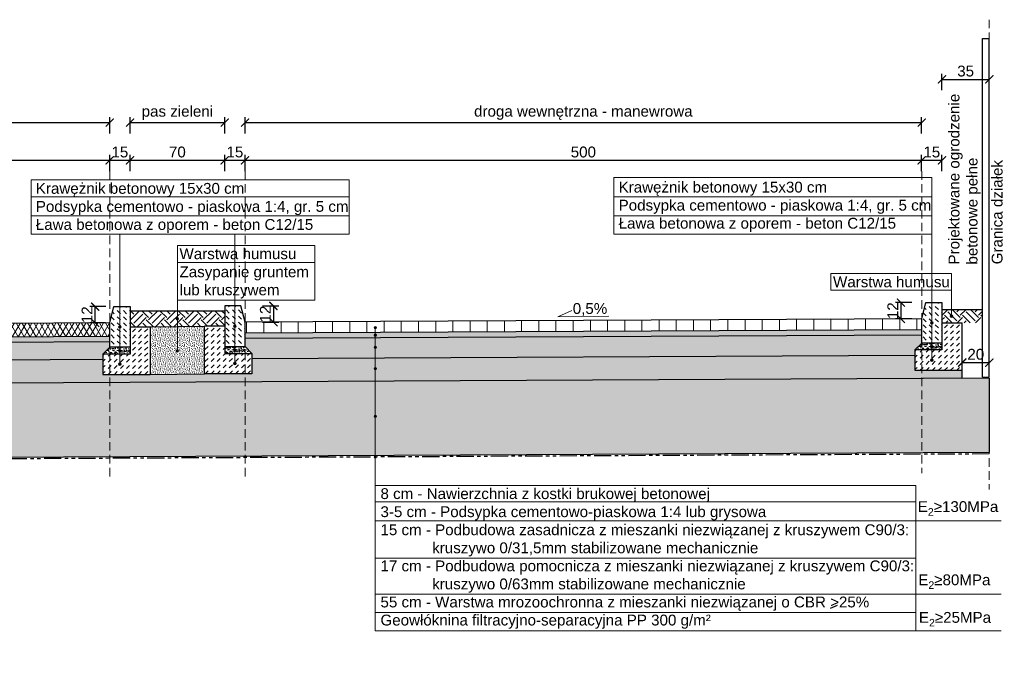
# Model space of a CAD drawing. Header units: millimetres. Extents: x 2246 to 7939, y 16487 to 37554.
# Tile 6 of 7: x 5175 to 5902, y 36416 to 36893. Entities that reach past the tile are written whole.
import ezdxf

# ---------------------------------------------------------------- set-up
doc = ezdxf.new("R2010")
doc.units = ezdxf.units.MM
doc.linetypes.add('DASHED', pattern=[19.05, 12.7, -6.35])
doc.linetypes.add('PHANTOM', pattern=[63.5, 31.75, -6.35, 6.35, -6.35, 6.35, -6.35])
for name, color, linetype, lineweight in [('__wymiary', 7, 'Continuous', 0), ('kreskowanie', 7, 'Continuous', 0), ('MGB_JT_TABELA', 7, 'Continuous', 30), ('opisy', 7, 'Continuous', 0), ('WARSTWY', 7, 'Continuous', 0)]:
    doc.layers.add(name, color=color, linetype=linetype, lineweight=lineweight)
doc.styles.get("Standard").update_dxf_attribs({"font": 'arial.ttf'})
doc.dimstyles.new('ISO-25', dxfattribs={"dimtxt": 8, "dimasz": 6, "dimexe": 4, "dimexo": 3, "dimgap": 2, "dimtad": 1, "dimtxsty": 'Standard', "dimblk": 'ARCHTICK', "dimcen": 5, "dimadec": 0, "dimazin": 0, "dimtfac": 1, "dimtmove": 0, "dimatfit": 3, "dimfxl": 8, "dimfxlon": 1, "dimarcsym": 0})
pattern_1 = [(37.5, (5888.6352, 26047.6487), (-0.08000156, 2.4470662), [0, -1.9304, 0, -2.159, 0, -2.06375]), (7.5, (5888.6352, 26047.6487), (2.2476164, 3.5841255), [0, -1.0414, 0, -1.7399, 0, -0.66675]), (-32.5, (5887.073, 26047.6487), (3.95496185, 0.00718592), [0, -0.635, 0, -2.286, 0, -2.9845]), (-42.5, (5887.073, 26047.6487), (3.8177823, 1.1146466), [0, -0.3175, 0, -1.4986, 0, -1.7145])]
pattern_2 = [(50, (5888.635, 26047.6487), (7.2873868, -0.6375634), [0.762, -8.382]), (355, (5888.635, 26047.649), (-1.409737, 7.642274), [0.6096, -6.7056234]), (100.451445, (5889.2425, 26047.5956), (5.87765, 7.00471), [0.6476004, -7.12361]), (46.1842, (5888.635, 26049.681), (10.843162, -1.681693), [1.143, -12.573]), (96.63556, (5889.539, 26049.541), (9.496165, 9.897045), [0.971401, -10.685424]), (351.18415, (5888.635, 26049.681), (9.496165, 9.897045), [0.914399, -10.058389]), (21, (5889.651, 26049.1727), (6.0645757, -4.090608), [0.762, -8.382]), (326, (5889.651, 26049.173), (2.472081, 7.3675186), [0.6096, -6.7056]), (71.451445, (5890.1566, 26048.832), (8.5366568, 3.2769108), [0.6476004, -7.1235975]), (37.5, (5888.6352, 26047.6487), (0.1235441, 3.38220155), [0, -6.62432, 0, -6.8072, 0, -6.731]), (7.5, (5888.635, 26047.6487), (2.6727865, 4.007223), [0, -3.88112, 0, -6.47192, 0, -2.5654]), (-32.5, (5886.3695, 26047.6487), (5.4236238, -0.22914976), [0, -2.54, 0, -7.9248, 0, -10.5156]), (-42.5, (5885.3535, 26047.6487), (5.9251673, 1.0170596), [0, -3.302, 0, -5.26288, 0, -7.4676])]
pattern_3 = [(228.0127875, (5895.9504, 26057.8087), (-81.280000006, -91.439999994), [1.366886, -135.321935]), (184.969741, (5895.03598, 26056.7927), (121.919999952, 10.160000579), [2.345619, -232.216196]), (132.510447, (5892.6992, 26056.5895), (101.600000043, -111.75999996), [1.653926, -163.738891]), (267.273689, (5888.73678, 26054.0495), (10.160000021, 203.199999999), [2.136018, -211.46575]), (292.833654, (5888.63518, 26051.9159), (-50.800000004, 121.919999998), [2.094535, -207.359231]), (357.273689, (5889.44798, 26049.9855), (-203.199999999, 10.160000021), [2.136018, -211.46575]), (37.6942405, (5891.58158, 26049.8839), (-132.079999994, -101.600000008), [2.824775, -279.652461]), (72.2553284, (5893.81678, 26051.6111), (71.120000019, 223.519999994), [2.666878, -264.021026]), (121.4295656, (5894.62957, 26054.1511), (-81.280000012, 132.079999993), [2.143252, -212.182183]), (175.236358, (5893.512, 26055.9799), (111.76, -10.16000002), [2.446853, -119.895748]), (222.3974378, (5891.07358, 26056.1831), (-121.919999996, -111.760000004), [3.164312, -313.26709]), (138.814075, (5898.7952, 26053.9479), (-71.119999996, 60.960000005), [1.080018, -106.922263]), (171.4692344, (5897.9824, 26054.6591), (132.080000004, -20.319999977), [2.054728, -203.418556]), (225, (5895.9504, 26054.964), (-1e-15, -10.16), [1.436837, -12.931572]), (203.19859, (5895.2392, 26056.1831), (50.8, 20.32), [0.773765, -76.6024895]), (291.80141, (5894.528, 26055.8783), (-10.16, 30.48), [1.0942625, -53.619012]), (30.963757, (5894.9344, 26054.8623), (30.48, 20.32), [1.777279, -57.465193]), (161.56505, (5896.4584, 26055.7767), (20.32, -10.16), [1.285149, -30.843592]), (16.3895403, (5888.6352, 26055.8783), (101.6, 30.48), [1.800352, -178.235307]), (70.346176, (5890.3624, 26056.3863), (-40.640000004, -111.76), [1.510396, -149.528863]), (293.19859, (5896.4584, 26057.8087), (-20.32, 50.8), [1.54752, -75.828734]), (343.6104597, (5897.068, 26056.3863), (-101.600000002, 30.479999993), [1.800352, -178.235307]), (339.443955, (5888.6352, 26049.5791), (-50.8, 20.32), [1.736141, -85.070937]), (294.7751406, (5890.2608, 26048.9695), (-50.80000006, 111.759999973), [1.4546885, -144.0143735]), (66.80141, (5896.56, 26047.6487), (20.32, 50.8), [1.54752, -75.828734]), (17.3540246, (5897.1696, 26049.0711), (-132.079999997, -40.64000001), [1.703131, -168.609504]), (69.443955, (5891.5816, 26047.6487), (-20.32, -50.8), [0.86807, -85.939008]), (101.309932, (5895.9504, 26047.6487), (-10.16, 40.64), [0.518058, -51.28798]), (165.963757, (5895.8488, 26048.1567), (30.48, -10.16), [2.094535, -39.796218]), (186.009006, (5893.8168, 26048.6647), (101.6, 10.160000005), [1.941068, -192.165459]), (303.690068, (5894.9344, 26053.948), (-10.16, 20.32), [1.4652955, -35.167105]), (353.1572266, (5895.74718, 26052.7287), (172.720000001, -20.319999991), [2.558227, -253.264036]), (60.945396, (5898.2872, 26052.4239), (-40.64, -71.12), [1.046033, -103.557569]), (90, (5898.795, 26053.338), (-10.16, 10.16), [0.6096, -9.5504]), (120.256437, (5893.6136, 26048.9695), (40.639999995, -71.120000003), [1.411468, -139.735763]), (48.0127875, (5892.9024, 26050.1887), (81.280000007, 91.439999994), [2.7337715, -133.955049]), (0, (5894.731, 26052.221), (10.16, 10.16), [2.6416, -7.5184]), (325.3048465, (5897.3728, 26052.2207), (101.60000004, -71.119999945), [1.606438, -159.037267]), (254.054604, (5898.6936, 26051.3063), (-10.16, -40.64), [1.479316, -72.4866]), (207.6459754, (5898.28718, 26049.8839), (-193.040000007, -101.599999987), [2.40858, -238.449858]), (175.4260787, (5896.15358, 26048.7663), (-132.08, 10.16), [2.548118, -252.263386])]
pattern_4 = [(45, (5888.635, 26047.6487), (-3.367596, 3.367596), []), (45, (5892.003, 26047.6487), (-3.367596, 3.367596), [0, -4.7625])]

# ---------------------------------------------------------------- blocks, each defined once
blk = doc.blocks.new('_ArchTick')
at = {"color": 0, "linetype": 'ByBlock', "const_width": 0.15}
blk.add_lwpolyline([(-0.5, -0.5), (0.5, 0.5)], dxfattribs=at)
blk = doc.blocks.new('*D1950')
at = {"layer": '__wymiary', "color": 0, "lineweight": -2}
for p, q in [((5871.37, 36631.52), (5871.37, 36643.52)), ((5891.37, 36631.52), (5891.37, 36643.52)), ((5871.37, 36639.52), (5891.37, 36639.52))]:
    blk.add_line(p, q, dxfattribs=at)
at = {"layer": 'Defpoints', "color": 0}
for p in [(5891.37, 36639.52), (5871.37, 36627.98), (5891.37, 36628.08)]:
    blk.add_point(p, dxfattribs=at)
at = {"layer": '__wymiary', "color": 0, "linetype": 'ByBlock', "lineweight": -2, "xscale": 6, "yscale": 6, "zscale": 6, "rotation": 180}
blk.add_blockref('_ArchTick', (5871.37, 36639.52), dxfattribs=at)
at = {"layer": '__wymiary', "color": 0, "linetype": 'ByBlock', "lineweight": -2, "xscale": 6, "yscale": 6, "zscale": 6}
blk.add_blockref('_ArchTick', (5891.37, 36639.52), dxfattribs=at)
at = {"layer": '__wymiary', "color": 0, "insert": (5881.37, 36645.61), "char_height": 8, "attachment_point": 5}
blk.add_mtext('20', dxfattribs=at)
blk = doc.blocks.new('*D1951')
at = {"layer": '__wymiary', "color": 0, "lineweight": -2}
for p, q in [((5841.37, 36780.9), (5841.37, 36792.9)), ((5841.37, 36788.9), (5856.37, 36788.9)), ((5856.37, 36780.9), (5856.37, 36792.9))]:
    blk.add_line(p, q, dxfattribs=at)
at = {"layer": 'Defpoints', "color": 0}
for p in [(5856.37, 36788.9), (5856.37, 36683.83), (5841.37, 36671.83)]:
    blk.add_point(p, dxfattribs=at)
at = {"layer": '__wymiary', "color": 0, "linetype": 'ByBlock', "lineweight": -2, "xscale": 6, "yscale": 6, "zscale": 6, "rotation": 180}
blk.add_blockref('_ArchTick', (5841.37, 36788.9), dxfattribs=at)
at = {"layer": '__wymiary', "color": 0, "linetype": 'ByBlock', "lineweight": -2, "xscale": 6, "yscale": 6, "zscale": 6}
blk.add_blockref('_ArchTick', (5856.37, 36788.9), dxfattribs=at)
at = {"layer": '__wymiary', "color": 0, "insert": (5848.87, 36794.98), "char_height": 8, "attachment_point": 5}
blk.add_mtext('15', dxfattribs=at)
blk = doc.blocks.new('*D1957')
at = {"layer": '__wymiary', "color": 0, "lineweight": -2}
for p, q in [((2991.37, 36780.9), (2991.37, 36792.9)), ((2991.37, 36788.9), (5241.37, 36788.9)), ((5241.37, 36780.9), (5241.37, 36792.9))]:
    blk.add_line(p, q, dxfattribs=at)
at = {"layer": 'Defpoints', "color": 0}
for p in [(5241.37, 36788.9), (5241.37, 36668.83), (2991.37, 36657.58)]:
    blk.add_point(p, dxfattribs=at)
at = {"layer": '__wymiary', "color": 0, "linetype": 'ByBlock', "lineweight": -2, "xscale": 6, "yscale": 6, "zscale": 6, "rotation": 180}
blk.add_blockref('_ArchTick', (2991.37, 36788.9), dxfattribs=at)
at = {"layer": '__wymiary', "color": 0, "linetype": 'ByBlock', "lineweight": -2, "xscale": 6, "yscale": 6, "zscale": 6}
blk.add_blockref('_ArchTick', (5241.37, 36788.9), dxfattribs=at)
at = {"layer": '__wymiary', "color": 0, "insert": (4116.37, 36794.98), "char_height": 8, "attachment_point": 5}
blk.add_mtext('2250', dxfattribs=at)
blk = doc.blocks.new('*D1958')
at = {"layer": '__wymiary', "color": 0, "lineweight": -2}
for p, q in [((5241.37, 36780.9), (5241.37, 36792.9)), ((5241.37, 36788.9), (5256.37, 36788.9)), ((5256.37, 36780.9), (5256.37, 36792.9))]:
    blk.add_line(p, q, dxfattribs=at)
at = {"layer": 'Defpoints', "color": 0}
for p in [(5256.37, 36788.9), (5256.37, 36680.83), (5241.37, 36668.83)]:
    blk.add_point(p, dxfattribs=at)
at = {"layer": '__wymiary', "color": 0, "linetype": 'ByBlock', "lineweight": -2, "xscale": 6, "yscale": 6, "zscale": 6, "rotation": 180}
blk.add_blockref('_ArchTick', (5241.37, 36788.9), dxfattribs=at)
at = {"layer": '__wymiary', "color": 0, "linetype": 'ByBlock', "lineweight": -2, "xscale": 6, "yscale": 6, "zscale": 6}
blk.add_blockref('_ArchTick', (5256.37, 36788.9), dxfattribs=at)
at = {"layer": '__wymiary', "color": 0, "insert": (5248.87, 36794.98), "char_height": 8, "attachment_point": 5}
blk.add_mtext('15', dxfattribs=at)
blk = doc.blocks.new('*D1959')
at = {"layer": '__wymiary', "color": 0, "lineweight": -2}
for p, q in [((5256.37, 36780.9), (5256.37, 36792.9)), ((5256.37, 36788.9), (5326.37, 36788.9)), ((5326.37, 36780.9), (5326.37, 36792.9))]:
    blk.add_line(p, q, dxfattribs=at)
at = {"layer": 'Defpoints', "color": 0}
for p in [(5326.37, 36788.9), (5256.37, 36680.83), (5326.37, 36681.33)]:
    blk.add_point(p, dxfattribs=at)
at = {"layer": '__wymiary', "color": 0, "linetype": 'ByBlock', "lineweight": -2, "xscale": 6, "yscale": 6, "zscale": 6, "rotation": 180}
blk.add_blockref('_ArchTick', (5256.37, 36788.9), dxfattribs=at)
at = {"layer": '__wymiary', "color": 0, "linetype": 'ByBlock', "lineweight": -2, "xscale": 6, "yscale": 6, "zscale": 6}
blk.add_blockref('_ArchTick', (5326.37, 36788.9), dxfattribs=at)
at = {"layer": '__wymiary', "color": 0, "insert": (5291.37, 36794.98), "char_height": 8, "attachment_point": 5}
blk.add_mtext('70', dxfattribs=at)
blk = doc.blocks.new('*D1960')
at = {"layer": '__wymiary', "color": 0, "lineweight": -2}
for p, q in [((5326.37, 36780.9), (5326.37, 36792.9)), ((5326.37, 36788.9), (5341.37, 36788.9)), ((5341.37, 36780.9), (5341.37, 36792.9))]:
    blk.add_line(p, q, dxfattribs=at)
at = {"layer": 'Defpoints', "color": 0}
for p in [(5341.37, 36788.9), (5326.37, 36681.33), (5341.37, 36669.33)]:
    blk.add_point(p, dxfattribs=at)
at = {"layer": '__wymiary', "color": 0, "linetype": 'ByBlock', "lineweight": -2, "xscale": 6, "yscale": 6, "zscale": 6, "rotation": 180}
blk.add_blockref('_ArchTick', (5326.37, 36788.9), dxfattribs=at)
at = {"layer": '__wymiary', "color": 0, "linetype": 'ByBlock', "lineweight": -2, "xscale": 6, "yscale": 6, "zscale": 6}
blk.add_blockref('_ArchTick', (5341.37, 36788.9), dxfattribs=at)
at = {"layer": '__wymiary', "color": 0, "insert": (5333.87, 36794.98), "char_height": 8, "attachment_point": 5}
blk.add_mtext('15', dxfattribs=at)
blk = doc.blocks.new('*D1961')
at = {"layer": '__wymiary', "color": 0, "lineweight": -2}
for p, q in [((5341.37, 36780.9), (5341.37, 36792.9)), ((5341.37, 36788.9), (5841.37, 36788.9)), ((5841.37, 36780.9), (5841.37, 36792.9))]:
    blk.add_line(p, q, dxfattribs=at)
at = {"layer": 'Defpoints', "color": 0}
for p in [(5841.37, 36788.9), (5841.37, 36671.83), (5341.37, 36669.33)]:
    blk.add_point(p, dxfattribs=at)
at = {"layer": '__wymiary', "color": 0, "linetype": 'ByBlock', "lineweight": -2, "xscale": 6, "yscale": 6, "zscale": 6, "rotation": 180}
blk.add_blockref('_ArchTick', (5341.37, 36788.9), dxfattribs=at)
at = {"layer": '__wymiary', "color": 0, "linetype": 'ByBlock', "lineweight": -2, "xscale": 6, "yscale": 6, "zscale": 6}
blk.add_blockref('_ArchTick', (5841.37, 36788.9), dxfattribs=at)
at = {"layer": '__wymiary', "color": 0, "insert": (5591.37, 36794.98), "char_height": 8, "attachment_point": 5}
blk.add_mtext('500', dxfattribs=at)
blk = doc.blocks.new('*D1963')
at = {"layer": '__wymiary', "color": 0, "lineweight": -2}
for p, q in [((2991.37, 36808.78), (2991.37, 36820.78)), ((2991.37, 36816.78), (5241.37, 36816.78)), ((5241.37, 36808.78), (5241.37, 36820.78))]:
    blk.add_line(p, q, dxfattribs=at)
at = {"layer": 'Defpoints', "color": 0}
for p in [(5241.37, 36816.78), (5241.37, 36668.83), (2991.37, 36657.58)]:
    blk.add_point(p, dxfattribs=at)
at = {"layer": '__wymiary', "color": 0, "linetype": 'ByBlock', "lineweight": -2, "xscale": 6, "yscale": 6, "zscale": 6, "rotation": 180}
blk.add_blockref('_ArchTick', (2991.37, 36816.78), dxfattribs=at)
at = {"layer": '__wymiary', "color": 0, "linetype": 'ByBlock', "lineweight": -2, "xscale": 6, "yscale": 6, "zscale": 6}
blk.add_blockref('_ArchTick', (5241.37, 36816.78), dxfattribs=at)
at = {"layer": '__wymiary', "color": 0, "insert": (4116.37, 36823.98), "char_height": 8, "attachment_point": 5}
blk.add_mtext('miejsca postojowe dla samochodów osobowych', dxfattribs=at)
blk = doc.blocks.new('*D1964')
at = {"layer": '__wymiary', "color": 0, "lineweight": -2}
for p, q in [((5341.37, 36808.78), (5341.37, 36820.78)), ((5341.37, 36816.78), (5841.37, 36816.78)), ((5841.37, 36808.78), (5841.37, 36820.78))]:
    blk.add_line(p, q, dxfattribs=at)
at = {"layer": 'Defpoints', "color": 0}
for p in [(5841.37, 36816.78), (5841.37, 36671.83), (5341.37, 36669.33)]:
    blk.add_point(p, dxfattribs=at)
at = {"layer": '__wymiary', "color": 0, "linetype": 'ByBlock', "lineweight": -2, "xscale": 6, "yscale": 6, "zscale": 6, "rotation": 180}
blk.add_blockref('_ArchTick', (5341.37, 36816.78), dxfattribs=at)
at = {"layer": '__wymiary', "color": 0, "linetype": 'ByBlock', "lineweight": -2, "xscale": 6, "yscale": 6, "zscale": 6}
blk.add_blockref('_ArchTick', (5841.37, 36816.78), dxfattribs=at)
at = {"layer": '__wymiary', "color": 0, "insert": (5591.37, 36823.96), "char_height": 8, "attachment_point": 5}
blk.add_mtext('droga wewnętrzna - manewrowa', dxfattribs=at)
blk = doc.blocks.new('*D1965')
at = {"layer": '__wymiary', "color": 0, "lineweight": -2}
for p, q in [((5256.37, 36808.78), (5256.37, 36820.78)), ((5256.37, 36816.78), (5326.37, 36816.78)), ((5326.37, 36808.78), (5326.37, 36820.78))]:
    blk.add_line(p, q, dxfattribs=at)
at = {"layer": 'Defpoints', "color": 0}
for p in [(5326.37, 36816.78), (5256.37, 36680.83), (5326.37, 36681.33)]:
    blk.add_point(p, dxfattribs=at)
at = {"layer": '__wymiary', "color": 0, "linetype": 'ByBlock', "lineweight": -2, "xscale": 6, "yscale": 6, "zscale": 6, "rotation": 180}
blk.add_blockref('_ArchTick', (5256.37, 36816.78), dxfattribs=at)
at = {"layer": '__wymiary', "color": 0, "linetype": 'ByBlock', "lineweight": -2, "xscale": 6, "yscale": 6, "zscale": 6}
blk.add_blockref('_ArchTick', (5326.37, 36816.78), dxfattribs=at)
at = {"layer": '__wymiary', "color": 0, "insert": (5291.37, 36823.9), "char_height": 8, "attachment_point": 5}
blk.add_mtext('pas zieleni', dxfattribs=at)
blk = doc.blocks.new('*D1969')
at = {"layer": '__wymiary', "color": 0, "lineweight": -2}
for p, q in [((5856.37, 36840.66), (5856.37, 36852.66)), ((5856.37, 36848.66), (5891.37, 36848.66)), ((5891.37, 36840.66), (5891.37, 36852.66))]:
    blk.add_line(p, q, dxfattribs=at)
at = {"layer": 'Defpoints', "color": 0}
for p in [(5891.37, 36848.66), (5856.37, 36683.83), (5891.37, 36683.83)]:
    blk.add_point(p, dxfattribs=at)
at = {"layer": '__wymiary', "color": 0, "linetype": 'ByBlock', "lineweight": -2, "xscale": 6, "yscale": 6, "zscale": 6, "rotation": 180}
blk.add_blockref('_ArchTick', (5856.37, 36848.66), dxfattribs=at)
at = {"layer": '__wymiary', "color": 0, "linetype": 'ByBlock', "lineweight": -2, "xscale": 6, "yscale": 6, "zscale": 6}
blk.add_blockref('_ArchTick', (5891.37, 36848.66), dxfattribs=at)
at = {"layer": '__wymiary', "color": 0, "insert": (5873.87, 36854.74), "char_height": 8, "attachment_point": 5}
blk.add_mtext('35', dxfattribs=at)
blk = doc.blocks.new('*D1971')
at = {"layer": '__wymiary', "color": 0, "lineweight": -2}
for p, q in [((5238.61, 36680.83), (5226.61, 36680.83)), ((5230.61, 36668.83), (5230.61, 36680.83)), ((5238.37, 36668.83), (5226.61, 36668.83))]:
    blk.add_line(p, q, dxfattribs=at)
at = {"layer": 'Defpoints', "color": 0}
for p in [(5230.61, 36680.83), (5244.37, 36680.83), (5241.37, 36668.83)]:
    blk.add_point(p, dxfattribs=at)
at = {"layer": '__wymiary', "color": 0, "linetype": 'ByBlock', "lineweight": -2, "xscale": 6, "yscale": 6, "zscale": 6}
for p, rotation in [((5230.61, 36680.83), 90), ((5230.61, 36668.83), 270)]:
    blk.add_blockref('_ArchTick', p, dxfattribs=dict(at, rotation=rotation))
at = {"layer": '__wymiary', "color": 0, "insert": (5224.6, 36674.83), "char_height": 8, "attachment_point": 5, "rotation": 90}
blk.add_mtext('12', dxfattribs=at)
blk = doc.blocks.new('*D1972')
at = {"layer": '__wymiary', "color": 0, "lineweight": -2}
for p, q in [((5354.36, 36681.33), (5366.36, 36681.33)), ((5362.36, 36681.33), (5362.36, 36669.33)), ((5354.36, 36669.33), (5366.36, 36669.33))]:
    blk.add_line(p, q, dxfattribs=at)
at = {"layer": 'Defpoints', "color": 0}
for p in [(5338.37, 36681.33), (5341.37, 36669.33), (5362.36, 36669.33)]:
    blk.add_point(p, dxfattribs=at)
at = {"layer": '__wymiary', "color": 0, "linetype": 'ByBlock', "lineweight": -2, "xscale": 6, "yscale": 6, "zscale": 6}
for p, rotation in [((5362.36, 36681.33), 90), ((5362.36, 36669.33), 270)]:
    blk.add_blockref('_ArchTick', p, dxfattribs=dict(at, rotation=rotation))
at = {"layer": '__wymiary', "color": 0, "insert": (5356.35, 36675.33), "char_height": 8, "attachment_point": 5, "rotation": 90}
blk.add_mtext('12', dxfattribs=at)
blk = doc.blocks.new('*D1973')
at = {"layer": '__wymiary', "color": 0, "lineweight": -2}
for p, q in [((5834.03, 36683.83), (5822.03, 36683.83)), ((5826.03, 36683.83), (5826.03, 36671.83)), ((5834.03, 36671.83), (5822.03, 36671.83))]:
    blk.add_line(p, q, dxfattribs=at)
at = {"layer": 'Defpoints', "color": 0}
for p in [(5844.37, 36683.83), (5826.03, 36671.83), (5841.37, 36671.83)]:
    blk.add_point(p, dxfattribs=at)
at = {"layer": '__wymiary', "color": 0, "linetype": 'ByBlock', "lineweight": -2, "xscale": 6, "yscale": 6, "zscale": 6}
for p, rotation in [((5826.03, 36683.83), 90), ((5826.03, 36671.83), 270)]:
    blk.add_blockref('_ArchTick', p, dxfattribs=dict(at, rotation=rotation))
at = {"layer": '__wymiary', "color": 0, "insert": (5820.01, 36677.83), "char_height": 8, "attachment_point": 5, "rotation": 90}
blk.add_mtext('12', dxfattribs=at)

msp = doc.modelspace()

# ---------------------------------------------------------------- hatches: boundary and pattern name
at = {"layer": 'kreskowanie'}
h = msp.add_hatch(dxfattribs=at)
h.set_pattern_fill('DASH', color=256, angle=135, style=0)
h.set_pattern_definition([(135, (-6263.4683, 33572.96), (-4.4901281, 4e-16), [3.175, -3.175])])
h.paths.add_polyline_path([(5241.372, 36668.831), (5244.372, 36680.831), (5256.372, 36680.831), (5256.372, 36650.831), (5241.372, 36650.831)])
h = msp.add_hatch(dxfattribs=at)
h.set_pattern_fill('DASH', color=256, angle=45, style=0)
h.set_pattern_definition([(135, (-6178.4683, 33573.46), (-4.4901281, 4e-16), [3.175, -3.175])])
h.paths.add_polyline_path([(5341.372, 36669.331), (5338.372, 36681.331), (5326.372, 36681.331), (5326.372, 36651.331), (5341.372, 36651.331)])
h = msp.add_hatch(dxfattribs=at)
h.set_pattern_fill('DASH', color=256, angle=135, style=0)
h.set_pattern_definition([(135, (-5663.4683, 33575.96), (-4.4901281, 4e-16), [3.175, -3.175])])
h.paths.add_polyline_path([(5841.372, 36671.831), (5844.372, 36683.831), (5856.372, 36683.831), (5856.372, 36653.831), (5841.372, 36653.831)])
h = msp.add_hatch(dxfattribs=at)
h.set_pattern_fill('EARTH', color=256, scale=1.5, angle=135, style=0)
h.set_pattern_definition([(135, (5842.994, 26058.172), (-13.470384, 1e-15), [9.525, -9.525]), (135, (5840.469, 26055.646), (-13.470384, 1e-15), [9.525, -9.525]), (135, (5837.943, 26053.12), (-13.470384, 1e-15), [9.525, -9.525]), (225, (5836.259, 26053.12), (-3e-15, -13.470384), [9.525, -9.525]), (225, (5833.7335, 26055.646), (-3e-15, -13.470384), [9.525, -9.525]), (225, (5831.208, 26058.172), (-3e-15, -13.470384), [9.525, -9.525])])
h.paths.add_polyline_path([(5886.372, 36668.831), (5871.372, 36668.831), (5856.372, 36668.831), (5856.372, 36678.831), (5886.372, 36678.831)])
h = msp.add_hatch(dxfattribs=at)
h.set_pattern_fill('EARTH', color=256, scale=1.5, angle=135, style=0)
h.set_pattern_definition([(135, (8238.635, 26305.614), (-13.470384, 1e-15), [9.525, -9.525]), (135, (8236.1095, 26303.088), (-13.470384, 1e-15), [9.525, -9.525]), (135, (8233.584, 26300.563), (-13.470384, 1e-15), [9.525, -9.525]), (225, (8231.9, 26300.563), (-3e-15, -13.470384), [9.525, -9.525]), (225, (8229.374, 26303.088), (-3e-15, -13.470384), [9.525, -9.525]), (225, (8226.849, 26305.614), (-3e-15, -13.470384), [9.525, -9.525])])
h.paths.add_polyline_path([(5271.372, 36665.831), (5311.372, 36666.331), (5326.372, 36666.331), (5326.372, 36677.831), (5256.372, 36677.831), (5256.372, 36665.831)])
h = msp.add_hatch(dxfattribs=at)
h.set_pattern_fill('LINE', color=256, scale=4, angle=90, style=0)
h.set_pattern_definition([(90, (5888.635, 26047.649), (-12.7, 8e-16), [])])
h.paths.add_polyline_path([(5341.372, 36661.331), (5841.372, 36663.831), (5841.372, 36671.831), (5341.372, 36669.331)])
h = msp.add_hatch(dxfattribs=at)
h.set_pattern_fill('DIAMONDS', color=256, scale=1.2, style=0)
h.set_pattern_definition([(60, (5888.635, 26047.6487), (-3.2995568, 1.905), []), (120, (5888.635, 26047.6487), (-3.2995568, -1.905), [])])
h.paths.add_polyline_path([(2991.372, 36657.581), (2991.372, 36647.581), (5241.372, 36658.831), (5241.372, 36668.831)])
h = msp.add_hatch(dxfattribs=at)
h.set_pattern_fill('DASH', color=256, angle=45, style=0)
h.set_pattern_definition([(45, (-6263.4683, 33572.96), (4e-16, 4.4901281), [3.175, -3.175])])
h.paths.add_polyline_path([(5236.372, 36645.831), (5256.372, 36645.831), (5256.372, 36650.831), (5256.372, 36665.831), (5271.372, 36665.831), (5271.372, 36630.831), (5236.372, 36630.831)])
h = msp.add_hatch(dxfattribs=at)
h.set_pattern_fill('STIPPLE', color=256, scale=0.2, angle=135, style=0)
h.set_pattern_definition([(135, (8238.4196, 26059.4705), (-3.5921024, -3.5921024), [0, -5.08]), (135, (8237.1983, 26060.548), (-3.5921024, -3.5921024), [0, -5.08]), (135, (8237.0546, 26059.1113), (-3.5921024, -3.5921024), [0, -5.08]), (135, (8235.6897, 26059.327), (-3.5921024, -3.5921024), [0, -5.08]), (135, (8236.408, 26058.1774), (-3.5921024, -3.5921024), [0, -5.08]), (135, (8235.2586, 26057.6026), (-3.5921024, -3.5921024), [0, -5.08]), (135, (8235.115, 26056.453), (-3.5921024, -3.5921024), [0, -5.08]), (135, (8234.0373, 26057.6745), (-3.5921024, -3.5921024), [0, -5.08]), (135, (8233.0315, 26058.393), (-3.5921024, -3.5921024), [0, -5.08]), (135, (8233.4625, 26059.686), (-3.5921024, -3.5921024), [0, -5.08]), (135, (8232.816, 26060.4763), (-3.5921024, -3.5921024), [0, -5.08]), (135, (8234.109, 26061.7695), (-3.5921024, -3.5921024), [0, -5.08]), (135, (8235.187, 26061.554), (-3.5921024, -3.5921024), [0, -5.08]), (135, (8235.977, 26060.3326), (-3.5921024, -3.5921024), [0, -5.08]), (135, (8234.684, 26060.3326), (-3.5921024, -3.5921024), [0, -5.08]), (135, (8234.684, 26059.0395), (-3.5921024, -3.5921024), [0, -5.08]), (135, (8235.187, 26062.5597), (-3.5921024, -3.5921024), [0, -5.08])])
h.paths.add_polyline_path([(5271.372, 36630.831), (5311.372, 36631.331), (5311.372, 36666.331), (5271.372, 36665.831)])
h = msp.add_hatch(dxfattribs=at)
h.set_pattern_fill('DASH', color=256, angle=135, style=0)
h.set_pattern_definition([(45, (-6178.4683, 33573.46), (4e-16, 4.4901281), [3.175, -3.175])])
h.paths.add_polyline_path([(5346.372, 36646.331), (5326.372, 36646.331), (5326.372, 36651.331), (5326.372, 36666.331), (5311.372, 36666.331), (5311.372, 36631.331), (5346.372, 36631.331)])
h = msp.add_hatch(dxfattribs=at)
h.set_pattern_fill('AR-SAND', color=256, scale=0.05, style=0)
h.set_pattern_definition(pattern_1)
h.paths.add_polyline_path([(5341.372, 36657.331), (5841.372, 36659.831), (5841.372, 36663.831), (5341.372, 36661.331)])
h = msp.add_hatch(dxfattribs=at)
h.set_pattern_fill('DASH', color=256, angle=45, style=0)
h.set_pattern_definition([(45, (-5663.4683, 33575.96), (4e-16, 4.4901281), [3.175, -3.175])])
h.paths.add_polyline_path([(5836.372, 36648.831), (5856.372, 36648.831), (5856.372, 36653.831), (5856.372, 36668.831), (5871.372, 36668.831), (5871.372, 36633.831), (5836.372, 36633.831)])
h = msp.add_hatch(dxfattribs=at)
h.set_pattern_fill('AR-SAND', color=256, scale=0.05, style=0)
h.set_pattern_definition(pattern_1)
h.paths.add_polyline_path([(5241.372, 36654.831), (5241.372, 36658.831), (2991.372, 36647.581), (2991.372, 36643.581)])
h = msp.add_hatch(dxfattribs=at)
h.set_pattern_fill('AR-CONC', color=256, scale=0.04, style=0)
h.set_pattern_definition(pattern_2)
h.paths.add_polyline_path([(5836.372, 36644.806), (5836.372, 36648.831), (5841.372, 36653.831), (5841.372, 36659.831), (5341.372, 36657.331), (5341.372, 36651.331), (5346.372, 36646.331), (5346.372, 36642.356)])
h = msp.add_hatch(dxfattribs=at)
h.set_pattern_fill('AR-CONC', color=256, scale=0.04, style=0)
h.set_pattern_definition(pattern_2)
h.paths.add_polyline_path([(5236.372, 36645.831), (5241.372, 36650.831), (5241.372, 36654.831), (2991.372, 36643.581), (2991.372, 36639.581), (2996.372, 36634.581), (2996.372, 36630.606), (5236.372, 36641.806)])
h = msp.add_hatch(dxfattribs=at)
h.set_pattern_fill('AR-SAND', color=256, scale=0.05, style=0)
h.set_pattern_definition([(37.5, (-6263.4683, 33572.96), (-0.08000156, 2.4470662), [0, -1.9304, 0, -2.159, 0, -2.06375]), (7.5, (-6263.4683, 33572.96), (2.2476164, 3.5841255), [0, -1.0414, 0, -1.7399, 0, -0.66675]), (327.5, (-6265.0304, 33572.96), (3.95496185, 0.00718592), [0, -0.635, 0, -2.286, 0, -2.9845]), (317.5, (-6265.0304, 33572.96), (3.8177823, 1.1146466), [0, -0.3175, 0, -1.4986, 0, -1.7145])])
h.paths.add_polyline_path([(5256.372, 36645.831), (5256.372, 36650.831), (5241.372, 36650.831), (5236.372, 36645.831)])
h = msp.add_hatch(dxfattribs=at)
h.set_pattern_fill('AR-SAND', color=256, scale=0.05, angle=180, style=0)
h.set_pattern_definition([(37.5, (-6178.4683, 33573.46), (-0.08000156, 2.4470662), [0, -1.9304, 0, -2.159, 0, -2.06375]), (7.5, (-6178.4683, 33573.46), (2.2476164, 3.5841255), [0, -1.0414, 0, -1.7399, 0, -0.66675]), (327.5, (-6180.0304, 33573.46), (3.95496185, 0.00718592), [0, -0.635, 0, -2.286, 0, -2.9845]), (317.5, (-6180.0304, 33573.46), (3.8177823, 1.1146466), [0, -0.3175, 0, -1.4986, 0, -1.7145])])
h.paths.add_polyline_path([(5326.372, 36646.331), (5326.372, 36651.331), (5341.372, 36651.331), (5346.372, 36646.331)])
h = msp.add_hatch(dxfattribs=at)
h.set_pattern_fill('AR-SAND', color=256, scale=0.05, style=0)
h.set_pattern_definition([(37.5, (-5663.4683, 33575.96), (-0.08000156, 2.4470662), [0, -1.9304, 0, -2.159, 0, -2.06375]), (7.5, (-5663.4683, 33575.96), (2.2476164, 3.5841255), [0, -1.0414, 0, -1.7399, 0, -0.66675]), (327.5, (-5665.0304, 33575.96), (3.95496185, 0.00718592), [0, -0.635, 0, -2.286, 0, -2.9845]), (317.5, (-5665.0304, 33575.96), (3.8177823, 1.1146466), [0, -0.3175, 0, -1.4986, 0, -1.7145])])
h.paths.add_polyline_path([(5856.372, 36648.831), (5856.372, 36653.831), (5841.372, 36653.831), (5836.372, 36648.831)])
h = msp.add_hatch(dxfattribs=at)
h.set_pattern_fill('GRAVEL', color=256, scale=0.4, style=0)
h.set_pattern_definition(pattern_3)
h.paths.add_polyline_path([(5241.372, 36624.831), (5241.372, 36630.831), (5236.372, 36630.831), (5236.372, 36641.806), (2996.372, 36630.606), (2996.372, 36619.581), (2991.372, 36619.581), (2991.372, 36613.581)])
h = msp.add_hatch(dxfattribs=at)
h.set_pattern_fill('GRAVEL', color=256, scale=0.4, style=0)
h.set_pattern_definition(pattern_3)
h.paths.add_polyline_path([(5341.372, 36625.331), (5841.372, 36627.831), (5841.372, 36633.831), (5836.372, 36633.831), (5836.372, 36644.806), (5346.372, 36642.356), (5346.372, 36631.331), (5341.372, 36631.331)])
h.paths.add_polyline_path([(5341.372, 36625.331), (5341.372, 36631.331), (5311.372, 36631.331), (5271.372, 36630.831), (5241.372, 36630.831), (5241.372, 36624.831)])
h.paths.add_polyline_path([(5871.372, 36633.831), (5841.372, 36633.831), (5841.372, 36627.831), (5871.372, 36627.981)])
h = msp.add_hatch(dxfattribs=at)
h.set_pattern_fill('SACNCR', color=256, scale=2, style=0)
h.set_pattern_definition(pattern_4)
h.paths.add_polyline_path([(5241.372, 36569.831), (5341.372, 36570.331), (5341.372, 36625.331), (5241.372, 36624.831)])
h.paths.add_polyline_path([(5341.372, 36570.331), (5841.372, 36572.831), (5841.372, 36627.831), (5341.372, 36625.331)])
h.paths.add_polyline_path([(5891.372, 36573.081), (5841.372, 36572.831), (5841.372, 36627.831), (5871.372, 36627.981), (5891.372, 36628.081)])
h = msp.add_hatch(dxfattribs=at)
h.set_pattern_fill('SACNCR', color=256, scale=2, style=0)
h.set_pattern_definition(pattern_4)
h.paths.add_polyline_path([(5241.372, 36569.831), (5241.372, 36624.831), (2991.372, 36613.581), (2991.372, 36558.581)])
at = {"layer": 'opisy'}
for points in [[(5292.308, 36671.813, 1), (5290.437, 36671.813, 1)], [(5864.396, 36673.808, 1), (5862.524, 36673.808, 1)], [(5249.808, 36665.831, 1), (5247.937, 36665.831, 1)], [(5332.937, 36666.331, -1), (5334.808, 36666.331, -1)], [(5438.561, 36665.306, 1), (5436.69, 36665.306, 1)], [(5849.808, 36668.831, 1), (5847.937, 36668.831, 1)], [(5438.561, 36659.793, 1), (5436.69, 36659.793, 1)], [(5249.808, 36648.331, 1), (5247.937, 36648.331, 1)], [(5292.308, 36648.134, 1), (5290.437, 36648.134, 1)], [(5332.937, 36648.831, -1), (5334.808, 36648.831, -1)], [(5438.561, 36650.768, 1), (5436.69, 36650.768, 1)], [(5849.808, 36651.331, 1), (5847.937, 36651.331, 1)], [(5849.808, 36641.331, 1), (5847.937, 36641.331, 1)], [(5249.808, 36638.331, 1), (5247.937, 36638.331, 1)], [(5332.937, 36638.831, -1), (5334.808, 36638.831, -1)], [(5438.561, 36635.009, 1), (5436.69, 36635.009, 1)], [(5438.561, 36599.828, 1), (5436.69, 36599.828, 1)], [(5438.561, 36569.812, 1), (5436.69, 36569.812, 1)]]:
    msp.add_hatch(color=256, dxfattribs=at).paths.add_polyline_path(points)

# ---------------------------------------------------------------- linework, layer by layer
at = {"layer": 'MGB_JT_TABELA'}
msp.add_line((5773.893, 36458.249), (5779.203, 36460.515), dxfattribs=at)
at = {"layer": 'opisy', "color": 0, "linetype": 'DASHED', "ltscale": 0.5}
for p, q in [((5891.372, 36892.715), (5891.372, 36545.92)), ((5241.372, 36780.898), (5241.372, 36554.831)), ((5341.372, 36780.898), (5341.372, 36555.331)), ((5841.372, 36780.898), (5841.372, 36557.831))]:
    msp.add_line(p, q, dxfattribs=at)
at = {"layer": 'opisy'}
for p, q in [((5418.207, 36774.513), (5183.26, 36774.513)), ((5183.26, 36774.513), (5183.26, 36734.46)), ((5418.207, 36774.513), (5418.207, 36734.46)), ((5848.872, 36776.27), (5613.925, 36776.27)), ((5613.925, 36776.27), (5613.925, 36734.46)), ((5848.872, 36641.331), (5848.872, 36776.27)), ((5418.207, 36761.988), (5183.26, 36761.988)), ((5848.872, 36761.988), (5613.925, 36761.988)), ((5418.207, 36747.88), (5183.26, 36747.88)), ((5848.872, 36747.88), (5613.925, 36747.88)), ((5418.207, 36734.46), (5183.26, 36734.46)), ((5248.872, 36638.331), (5248.872, 36734.46)), ((5333.872, 36638.831), (5333.872, 36734.46)), ((5848.872, 36734.46), (5613.925, 36734.46)), ((5291.372, 36713.412), (5392.91, 36713.412)), ((5863.46, 36693.042), (5863.46, 36673.808)), ((5291.372, 36685.664), (5291.372, 36648.134)), ((5437.626, 36665.306), (5437.626, 36441.487)), ((5437.626, 36548.759), (5837.076, 36548.759)), ((5837.076, 36548.759), (5837.076, 36441.487)), ((5437.626, 36536.745), (5837.076, 36536.745)), ((5437.626, 36522.687), (5900.076, 36522.687)), ((5437.626, 36495.075), (5837.076, 36495.075)), ((5437.626, 36468.5), (5900.076, 36468.5)), ((5437.626, 36455.012), (5837.076, 36455.012)), ((5437.626, 36441.487), (5900.076, 36441.487))]:
    msp.add_line(p, q, dxfattribs=at)
at = {"layer": 'opisy', "lineweight": 0}
for q in [(5582.852, 36678.009), (5610.263, 36673.794)]:
    msp.add_line((5572.482, 36673.434), q, dxfattribs=at)
at = {"layer": 'opisy'}
for points in [[(5291.372, 36726.077), (5392.91, 36726.077), (5392.91, 36685.664), (5291.372, 36685.664)], [(5774.302, 36705.297), (5863.46, 36705.297), (5863.46, 36693.042), (5774.302, 36693.042)]]:
    msp.add_lwpolyline(points, close=True, dxfattribs=at)
for centre in [(5291.372, 36671.813), (5863.46, 36673.808), (5248.872, 36665.831), (5333.872, 36666.331), (5437.626, 36665.306), (5848.872, 36668.831), (5437.626, 36659.793), (5248.872, 36648.331), (5291.372, 36648.134), (5333.872, 36648.831), (5437.626, 36650.768), (5848.872, 36651.331), (5848.872, 36641.331), (5248.872, 36638.331), (5333.872, 36638.831), (5437.626, 36635.009), (5437.626, 36599.828), (5437.626, 36569.812)]:
    msp.add_circle(centre, 0.936, dxfattribs=at)
at = {"layer": 'WARSTWY', "lineweight": 30}
for p, q in [((5886.372, 36628.831), (5886.372, 36878.831)), ((5886.372, 36878.831), (5891.372, 36878.831)), ((5891.372, 36628.831), (5891.372, 36878.831)), ((5856.372, 36678.831), (5886.372, 36678.831)), ((5256.372, 36677.831), (5326.372, 36677.831)), ((5841.372, 36671.831), (5341.372, 36669.331)), ((5241.372, 36668.831), (2991.372, 36657.581)), ((5256.372, 36665.831), (5271.372, 36665.831)), ((5271.372, 36665.831), (5311.372, 36666.331)), ((5271.372, 36665.831), (5271.372, 36630.831)), ((5326.372, 36666.331), (5311.372, 36666.331)), ((5311.372, 36631.331), (5311.372, 36666.331)), ((5841.372, 36663.831), (5341.372, 36661.331)), ((5856.372, 36668.831), (5871.372, 36668.831)), ((5871.372, 36627.981), (5871.372, 36668.831)), ((5241.372, 36658.831), (2991.372, 36647.581)), ((5841.372, 36659.831), (5341.372, 36657.331)), ((5241.372, 36654.831), (2991.372, 36643.581)), ((5236.372, 36641.806), (2996.372, 36630.606)), ((5236.372, 36645.831), (5236.372, 36630.831)), ((5346.372, 36646.331), (5346.372, 36631.331)), ((5836.372, 36644.806), (5346.372, 36642.356)), ((5836.372, 36648.831), (5836.372, 36633.831)), ((5891.372, 36628.081), (2281.372, 36610.031)), ((5236.372, 36630.831), (5271.372, 36630.831)), ((5271.372, 36630.831), (5311.372, 36631.331)), ((5346.372, 36631.331), (5311.372, 36631.331)), ((5836.372, 36633.831), (5871.372, 36633.831)), ((5886.372, 36628.831), (5891.372, 36628.831)), ((5891.372, 36628.081), (5891.372, 36573.081)), ((5891.372, 36573.081), (2281.372, 36555.031))]:
    msp.add_line(p, q, dxfattribs=at)
at = {"layer": 'WARSTWY', "linetype": 'PHANTOM', "lineweight": 30, "ltscale": 0.4}
msp.add_line((5891.372, 36572.081), (2281.372, 36554.031), dxfattribs=at)
at = {"layer": 'WARSTWY', "lineweight": 30}
for points in [[(5256.372, 36650.831), (5241.372, 36650.831), (5241.372, 36668.831), (5244.372, 36680.831), (5256.372, 36680.831)], [(5326.372, 36651.331), (5341.372, 36651.331), (5341.372, 36669.331), (5338.372, 36681.331), (5326.372, 36681.331)], [(5856.372, 36653.831), (5841.372, 36653.831), (5841.372, 36671.831), (5844.372, 36683.831), (5856.372, 36683.831)]]:
    msp.add_lwpolyline(points, close=True, dxfattribs=at)
for points in [[(5256.372, 36650.831), (5256.372, 36645.831), (5236.372, 36645.831), (5241.372, 36650.831)], [(5326.372, 36651.331), (5326.372, 36646.331), (5346.372, 36646.331), (5341.372, 36651.331)], [(5856.372, 36653.831), (5856.372, 36648.831), (5836.372, 36648.831), (5841.372, 36653.831)]]:
    msp.add_lwpolyline(points, dxfattribs=at)

# ---------------------------------------------------------------- texts
at = {"layer": 'opisy', "char_height": 8, "width": 129.27126, "attachment_point": 1, "rotation": 90}
for s, insert in [('\\pxql;Projektowane ogrodzenie betonowe pełne', (5861.275, 36711.934)), ('\\pxql;Granica działek ', (5893.13, 36712.098))]:
    msp.add_mtext(s, dxfattribs=dict(at, insert=insert))
at = {"layer": 'opisy', "char_height": 8}
for s, insert, width, attachment_point in [('\\pxql;Krawężnik betonowy 15x30 cm\\PPodsypka cementowo - piaskowa 1:4, gr. 5 cm\\PŁawa betonowa z oporem - beton C12/15', (5417.216, 36772.179), 230.43744, 3), ('\\pxql;Krawężnik betonowy 15x30 cm\\PPodsypka cementowo - piaskowa 1:4, gr. 5 cm\\PŁawa betonowa z oporem - beton C12/15', (5847.88, 36773.103), 230.43744, 3), ('Warstwa humusu\\PZasypanie gruntem lub kruszywem', (5292.95, 36723.907), 95.79826, 1), ('Warstwa humusu', (5775.88, 36703.127), 86.33015, 1), ('8 cm - Nawierzchnia z kostki brukowej betonowej\\P3-5 cm - Podsypka cementowo-piaskowa 1:4 lub grysowa\\P15 cm - Podbudowa zasadnicza z mieszanki niezwiązanej z kruszywem C90/3:\\P^I  kruszywo 0/31,5mm stabilizowane mechanicznie\\P17 cm - Podbudowa pomocnicza z mieszanki niezwiązanej z kruszywem C90/3:\\P^I  kruszywo 0/63mm stabilizowane mechanicznie\\P{\\A1;55 cm - Warstwa mrozoochronna z mieszanki niezwiązanej o CBR >25%\\PGeowłóknina filtracyjno-separacyjna PP 300 g/m²}', (5441.458, 36546.754), 394.43383, 1), ('\\A1;\\pxql;E{\\H0.7x;\\S^ 2;}≥130MPa', (5838.481, 36537.188), 59.33042, 1), ('\\A1;\\pxql;E{\\H0.7x;\\S^ 2;}≥80MPa', (5838.856, 36483.119), 59.33042, 1), ('\\A1;\\pxql;E{\\H0.7x;\\S^ 2;}≥25MPa', (5839.324, 36455.369), 59.33042, 1)]:
    msp.add_mtext(s, dxfattribs=dict(at, insert=insert, width=width, attachment_point=attachment_point))
at = {"layer": 'opisy', "lineweight": 0, "insert": (5609.024, 36683.467), "char_height": 8, "width": 26.41272, "attachment_point": 3}
msp.add_mtext('0,5%', dxfattribs=at)

# ---------------------------------------------------------------- dimensions: what is measured, and where the dimension line sits
at = {"layer": '__wymiary'}
for base, p1, p2, text, picture, middle in [((5241.372, 36816.785), (2991.372, 36657.581), (5241.372, 36668.831), 'miejsca postojowe dla samochodów osobowych', '*D1963', (4116.372, 36823.982)), ((5841.372, 36816.785), (5341.372, 36669.331), (5841.372, 36671.831), 'droga wewnętrzna - manewrowa', '*D1964', (5591.372, 36823.961)), ((5326.372, 36816.785), (5256.372, 36680.831), (5326.372, 36681.331), 'pas zieleni', '*D1965', (5291.372, 36823.895))]:
    dim = msp.add_linear_dim(base=base, p1=p1, p2=p2, text=text, dimstyle='ISO-25', override={"dimtxsty": 'Standard'}, dxfattribs=at)
    dim.commit()
    dim.dimension.update_dxf_attribs({"geometry": picture, "text_midpoint": middle})
dim = msp.add_linear_dim(base=(5891.372, 36848.656), p1=(5856.372, 36683.831), p2=(5891.372, 36683.831), dimstyle='ISO-25', override={"dimtxsty": 'Standard'}, dxfattribs=at)
dim.commit()
dim.dimension.update_dxf_attribs({"geometry": '*D1969', "text_midpoint": (5873.872, 36854.743)})
for base, p1, p2, picture, middle in [((5241.372, 36788.898), (2991.372, 36657.581), (5241.372, 36668.831), '*D1957', (4116.372, 36794.983)), ((5256.372, 36788.898), (5241.372, 36668.831), (5256.372, 36680.831), '*D1958', (5248.872, 36794.983)), ((5326.372, 36788.898), (5256.372, 36680.831), (5326.372, 36681.331), '*D1959', (5291.372, 36794.983)), ((5341.372, 36788.898), (5326.372, 36681.331), (5341.372, 36669.331), '*D1960', (5333.872, 36794.983)), ((5841.372, 36788.898), (5341.372, 36669.331), (5841.372, 36671.831), '*D1961', (5591.372, 36794.983)), ((5856.372, 36788.898), (5841.372, 36671.831), (5856.372, 36683.831), '*D1951', (5848.872, 36794.983)), ((5891.372, 36639.521), (5871.372, 36627.981), (5891.372, 36628.081), '*D1950', (5881.372, 36645.605))]:
    dim = msp.add_linear_dim(base=base, p1=p1, p2=p2, dimstyle='ISO-25', dxfattribs=at)
    dim.commit()
    dim.dimension.update_dxf_attribs({"geometry": picture, "text_midpoint": middle})
for base, p1, p2, picture, middle in [((5826.029, 36671.831), (5844.372, 36683.831), (5841.372, 36671.831), '*D1973', (5826.029, 36677.831)), ((5230.613, 36680.831), (5241.372, 36668.831), (5244.372, 36680.831), '*D1971', (5230.613, 36674.831)), ((5362.363, 36669.331), (5338.372, 36681.331), (5341.372, 36669.331), '*D1972', (5362.363, 36675.331))]:
    dim = msp.add_linear_dim(base=base, p1=p1, p2=p2, angle=90, dimstyle='ISO-25', dxfattribs=at)
    dim.commit()
    dim.dimension.update_dxf_attribs({"geometry": picture, "text_midpoint": middle, "dimtype": 160})

doc.saveas('drawing.dxf')
